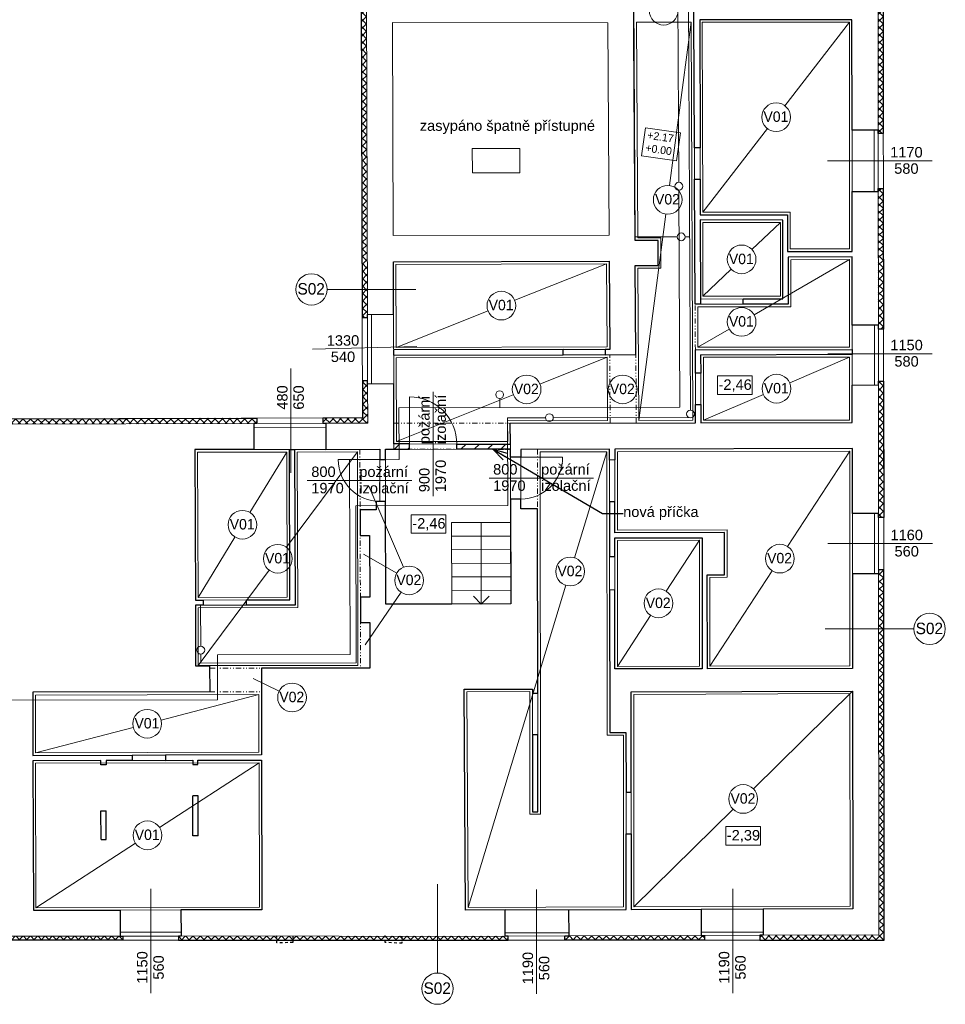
# Model space of a CAD drawing. Extents: x -2490 to 252751, y -28042 to 61627.
# Tile 2 of 13: x 43635 to 61362, y -28039 to -9181. Entities that reach past the tile are written whole.
import ezdxf

# ---------------------------------------------------------------- set-up
doc = ezdxf.new("R2010")
doc.units = 0
doc.header["$MEASUREMENT"] = 0
doc.linetypes.add('Čerchovaná se dvěma tečkami S', pattern=[250, 100, -40, 15, -40, 15, -40])
doc.linetypes.add('čárkovaná S', pattern=[100, 50, -50])
for name, color, linetype, lineweight, true_color in [('2D kreslení - obecné_Číslo_pera__241', 9, 'Continuous', 13, 0x808080), ('2D ČÁRY_Číslo_pera__241', 9, 'Continuous', 13, 0x808080), ('KRESBA_Číslo_pera__241', 9, 'Continuous', 13, 0x808080), ('vodorovné konstrukce_Číslo_pera__241', 9, 'Continuous', 13, 0x808080)]:
    doc.layers.add(name, color=color, linetype=linetype, lineweight=lineweight, true_color=true_color)
for name, color, linetype, lineweight in [('2D VÝPLNĚ_Číslo_pera__4', 91, 'Continuous', 13), ('2D ČÁRY_Číslo_pera__1', 7, 'Continuous', 15), ('blok I_pohled4_terén_Číslo_pera__1', 7, 'Continuous', 15), ('blok I_pohled4_terén_Číslo_pera__3', 150, 'Continuous', 13), ('blok I_pohled4_terén_Číslo_pera__4', 91, 'Continuous', 13), ('KRESBA_Číslo_pera__2', 1, 'Continuous', 25), ('KRESBA_Číslo_pera__3', 150, 'Continuous', 13), ('plyn_Číslo_pera__1', 7, 'Continuous', 15), ('popis_Číslo_pera__1', 7, 'Continuous', 15), ('popis_Číslo_pera__4', 91, 'Continuous', 13), ('popis_Číslo_pera__7', 7, 'Continuous', 20), ('POZNÁMKY.POPISKA_Číslo_pera__4', 91, 'Continuous', 13), ('POZNÁMKY.TEXT_Číslo_pera__1', 7, 'Continuous', 15), ('POZNÁMKY.TEXT_Číslo_pera__4', 91, 'Continuous', 13), ('voda_Číslo_pera__1', 7, 'Continuous', 15), ('výplně_Číslo_pera__1', 7, 'Continuous', 15), ('zdivo_Číslo_pera__1', 7, 'Continuous', 15), ('zdivo_Číslo_pera__2', 1, 'Continuous', 25)]:
    doc.layers.add(name, color=color, linetype=linetype, lineweight=lineweight)
doc.layers.add('blok I_pohled4_terén', color=7, linetype='Continuous')
doc.layers.add('vodorovné konstrukce', color=7, linetype='Continuous')
doc.styles.add('GENERATED_STYLE_1', font='arial.ttf')
doc.styles.add('GENERATED_STYLE_2', font='txt')
doc.styles.add('GENERATED_STYLE_3', font='txt')
doc.styles.get("Standard").update_dxf_attribs({"font": 'txt', "bigfont": 'BIGFONT.SHX'})
doc.linetypes.add('P_ plynovod NTL', pattern='A,0,[2,MIL_I_DSP 1.PP POHLEDY REZ1.Shx,S=7.936508,R=0,X=0,Y=-0.028302],-1000,0', length=1000)
doc.linetypes.add('V_ vodovodní potrubí podzemní', pattern='A,0,[1,MIL_I_DSP 1.PP POHLEDY REZ1.Shx,S=23.809524,R=0,X=0,Y=0],-3100,0', length=3100)
doc.dimstyles.new('GENERATED_STYLE__1', dxfattribs={"dimtxt": 0.18, "dimasz": 273.6, "dimexe": 0.18, "dimexo": 0.0625, "dimgap": 0.09, "dimtad": 0, "dimtih": 1, "dimtoh": 1, "dimdec": 4, "dimzin": 0, "dimdsep": 46, "dimtxsty": 'Standard', "dimcen": 0.09, "dimadec": 0, "dimazin": 0, "dimtfac": 1, "dimtdec": 4, "dimtmove": 0, "dimatfit": 3, "dimldrblk": 'ARROWHEAD_3', "dimfxl": 0, "dimtolj": 1, "dimtzin": 0, "dimarcsym": 0})
pattern_1 = [(45, (0, 0), (-127.2792, 127.2792), [])]
pattern_2 = [(45, (0, 0), (-70.71068, 70.71068), []), (135, (0, 0), (70.71068, 70.71068), [])]

# ---------------------------------------------------------------- blocks, each defined once
blk = doc.blocks.new('LINE_8680', base_point=(52471, -18812))
at = {"layer": 'blok I_pohled4_terén_Číslo_pera__3', "linetype": 'Continuous'}
for p, q in [((52471, -18812), (52475, -20372)), ((52475, -20372), (52325, -20222)), ((52475, -20372), (52625, -20221))]:
    blk.add_line(p, q, dxfattribs=at)
blk = doc.blocks.new('LINE_13052', base_point=(59062, -20849))
at = {"layer": 'vodorovné konstrukce_Číslo_pera__241', "linetype": 'Continuous'}
blk.add_line((59062, -20849), (60762, -20849), dxfattribs=at)
blk.add_circle((61062, -20849), 300, dxfattribs=at)
blk = doc.blocks.new('LINE_13053', base_point=(51637, -25739))
at = {"layer": 'vodorovné konstrukce_Číslo_pera__241', "linetype": 'Continuous'}
blk.add_line((51637, -25739), (51637, -27439), dxfattribs=at)
blk.add_circle((51637, -27739), 300, dxfattribs=at)
blk = doc.blocks.new('LINE_13058', base_point=(51223, -14346))
at = {"layer": 'vodorovné konstrukce_Číslo_pera__241', "linetype": 'Continuous'}
blk.add_line((51223, -14346), (49523, -14346), dxfattribs=at)
blk.add_circle((49223, -14346), 300, dxfattribs=at)
blk = doc.blocks.new('ARROWHEAD_3')
at = {"linetype": 'Continuous'}
blk.add_line((0, 0), (-1, 0), dxfattribs=at)
at = {"linetype": 'Continuous', "flags": 128}
blk.add_lwpolyline([(-1, 0.2679), (0, 0), (-1, -0.2679)], dxfattribs=at)

msp = doc.modelspace()

# ---------------------------------------------------------------- hatches: boundary and pattern name
at = {"layer": '2D VÝPLNĚ_Číslo_pera__4', "linetype": 'Continuous'}
h = msp.add_hatch(dxfattribs=at)
h.set_pattern_fill('TEPELNA_IZOLACE_PERIMETR', color=256, style=0, pattern_type=2)
h.set_pattern_definition(pattern_2)
h.paths.add_polyline_path([(50264, -4635), (50264, -4585), (50164, -4586), (50194, -14886), (50294, -14885), (50294, -14825)], flags=0)
h = msp.add_hatch(dxfattribs=at)
h.set_pattern_fill('TEPELNA_IZOLACE_PERIMETR', color=256, style=0, pattern_type=2)
h.set_pattern_definition(pattern_2)
h.paths.add_polyline_path([(60174, -11360), (60170, -7158), (60073, -7158), (60073, -7218), (60076, -11300), (60077, -11360)], flags=0)
h = msp.add_hatch(dxfattribs=at)
h.set_pattern_fill('TEPELNA_IZOLACE_PERIMETR', color=256, style=0, pattern_type=2)
h.set_pattern_definition(pattern_2)
h.paths.add_polyline_path([(60178, -15110), (60175, -12411), (60077, -12411), (60077, -12471), (60080, -15034), (60080, -15110)], flags=0)
h = msp.add_hatch(dxfattribs=at)
h.set_pattern_fill('TEPELNA_IZOLACE_PERIMETR', color=256, style=0, pattern_type=2)
h.set_pattern_definition(pattern_2)
h.paths.add_polyline_path([(50298, -16159), (50298, -16099), (50198, -16100), (50200, -16808), (49439, -16810), (49439, -16910), (49499, -16910), (50300, -16908)], flags=0)
h = msp.add_hatch(dxfattribs=at)
h.set_pattern_fill('TEPELNA_IZOLACE_PERIMETR', color=256, style=0, pattern_type=2)
h.set_pattern_definition(pattern_2)
h.paths.add_polyline_path([(60182, -18712), (60179, -16101), (60081, -16101), (60081, -16177), (60083, -18636), (60083, -18712)], flags=0)
h = msp.add_hatch(dxfattribs=at)
h.set_pattern_fill('TEPELNA_IZOLACE_PERIMETR', color=256, style=0, pattern_type=2)
h.set_pattern_definition(pattern_2)
h.paths.add_polyline_path([(48118, -16913), (48178, -16913), (48178, -16813), (40812, -16832), (33407, -16850), (33407, -16950), (33467, -16950)], flags=0)
h = msp.add_hatch(dxfattribs=at)
h.set_pattern_fill('IZOLAČNÍ_TVÁRNICE', color=256, style=0, pattern_type=2)
h.set_pattern_definition(pattern_1)
h.paths.add_polyline_path([(50801, -17407), (51102, -17407), (51102, -17307), (50801, -17307)], flags=0)
h = msp.add_hatch(dxfattribs=at)
h.set_pattern_fill('IZOLAČNÍ_TVÁRNICE', color=256, style=0, pattern_type=2)
h.set_pattern_definition(pattern_1)
h.paths.add_polyline_path([(52008, -17409), (53032, -17409), (53032, -17310), (52008, -17310)], flags=0)
h = msp.add_hatch(dxfattribs=at)
h.set_pattern_fill('TEPELNA_IZOLACE_PERIMETR', color=256, style=0, pattern_type=2)
h.set_pattern_definition(pattern_2)
h.paths.add_polyline_path([(60190, -26808), (60183, -19720), (60084, -19720), (60084, -19796), (60090, -26708), (57873, -26715), (57813, -26715), (57813, -26808)], flags=0)
h = msp.add_hatch(dxfattribs=at)
h.set_pattern_fill('TEPELNA_IZOLACE_PERIMETR', color=256, style=0, pattern_type=2)
h.set_pattern_definition(pattern_2)
h.paths.add_polyline_path([(41902, -26737), (41842, -26737), (41842, -26808), (45610, -26808), (45610, -26733), (45560, -26733)], flags=0)
h = msp.add_hatch(dxfattribs=at)
h.set_pattern_fill('TEPELNA_IZOLACE_PERIMETR', color=256, style=0, pattern_type=2)
h.set_pattern_definition(pattern_2)
h.paths.add_polyline_path([(46676, -26808), (46676, -26732), (52992, -26732), (52992, -26808)], flags=0)
h = msp.add_hatch(dxfattribs=at)
h.set_pattern_fill('TEPELNA_IZOLACE_PERIMETR', color=256, style=0, pattern_type=2)
h.set_pattern_definition(pattern_2)
h.paths.add_polyline_path([(54157, -26728), (54074, -26728), (54074, -26808), (56748, -26808), (56748, -26719), (56688, -26719)], flags=0)

# ---------------------------------------------------------------- linework, layer by layer
at = {"layer": '2D kreslení - obecné_Číslo_pera__241', "linetype": 'Continuous'}
for centre in [(55968, -9008), (58123, -11049), (56046, -12630), (57461, -13772), (52860, -14657), (57461, -14969), (53344, -16262), (55183, -16262), (58130, -16248), (47901, -18854), (48578, -19505), (58194, -19503), (54177, -19750), (51093, -19920), (55869, -20359), (48851, -22162), (46077, -22665), (57492, -24106), (46082, -24802)]:
    msp.add_circle(centre, 275, dxfattribs=at)
at = {"layer": '2D ČÁRY_Číslo_pera__1', "linetype": 'Continuous'}
for p, q in [((60076, -11360), (60174, -11360)), ((60077, -12411), (60175, -12411)), ((50294, -14885), (50194, -14886)), ((60080, -15110), (60178, -15110)), ((50298, -16099), (50198, -16100)), ((60081, -16101), (60179, -16101)), ((50802, -17307), (53032, -17310)), ((51102, -17307), (51101, -17407)), ((52008, -17308), (52008, -17409)), ((50801, -17407), (53031, -17410)), ((60083, -18712), (60182, -18712)), ((60084, -19720), (60183, -19720)), ((45610, -26733), (45610, -26808)), ((46676, -26732), (46676, -26808)), ((52992, -26732), (52992, -26808)), ((54074, -26728), (54074, -26808)), ((56748, -26719), (56748, -26808)), ((57813, -26715), (57813, -26808))]:
    msp.add_line(p, q, dxfattribs=at)
at = {"layer": '2D ČÁRY_Číslo_pera__241', "linetype": 'Continuous'}
for p, q in [((56082, -12358), (56492, -9231)), ((58292, -10831), (59529, -9231)), ((56718, -12867), (57955, -11266)), ((55492, -16855), (56010, -12903)), ((57660, -13583), (58203, -13067)), ((53116, -14555), (54875, -13856)), ((57699, -14832), (59529, -13775)), ((56719, -14478), (57262, -13962)), ((50845, -15457), (52605, -14758)), ((56625, -15452), (57223, -15107)), ((53599, -16160), (54886, -15646)), ((58383, -16139), (59530, -15645)), ((50851, -17257), (53088, -16364)), ((56730, -16852), (57878, -16357)), ((48045, -18619), (48753, -17462)), ((48742, -19284), (50102, -17458)), ((54258, -19487), (54882, -17456)), ((58343, -19273), (59532, -17445)), ((50984, -19668), (50319, -18117)), ((47050, -20246), (47758, -19089)), ((56019, -20128), (56653, -19152)), ((50855, -19783), (50217, -19415)), ((47053, -21551), (48413, -19725)), ((56855, -21562), (58044, -19734)), ((50938, -20148), (50253, -21155)), ((52225, -26184), (54096, -20013)), ((55085, -21566), (55719, -20590)), ((48604, -22041), (48104, -21797)), ((57688, -23913), (59586, -22039)), ((46343, -22596), (48216, -22108)), ((43938, -23223), (45811, -22734)), ((46313, -24652), (48219, -23412)), ((55399, -26174), (57297, -24300)), ((43946, -26192), (45852, -24952))]:
    msp.add_line(p, q, dxfattribs=at)
at = {"layer": 'blok I_pohled4_terén_Číslo_pera__1', "linetype": 'Continuous'}
for p, q in [((60190, -26808), (60156, 7296)), ((48118, -16913), (49499, -16910)), ((48178, -16913), (48178, -16813)), ((49439, -16910), (49439, -16810)), ((27233, -26808), (60190, -26808))]:
    msp.add_line(p, q, dxfattribs=at)
at = {"layer": 'blok I_pohled4_terén_Číslo_pera__4', "linetype": 'Continuous'}
for p, q in [((59109, -11886), (61109, -11886)), ((51243, -15443), (49243, -15491)), ((59112, -15579), (61112, -15579)), ((48831, -17859), (48831, -15859)), ((51552, -18307), (51552, -16307)), ((51143, -18007), (49143, -18007)), ((52625, -17960), (54625, -17960)), ((59115, -19216), (61115, -19216)), ((46148, -25825), (46148, -27825)), ((57292, -25825), (57292, -27825)), ((53533, -25838), (53533, -27838))]:
    msp.add_line(p, q, dxfattribs=at)
at = {"layer": 'KRESBA_Číslo_pera__2', "linetype": 'Continuous', "flags": 128}
for points in [[(50164, -4586), (50194, -14886), (50294, -14885), (50294, -14825), (50794, -14824), (50791, -13817), (54925, -13806), (54936, -15496), (54845, -15497), (54846, -15597), (55436, -15595), (55422, -13887), (55866, -13887), (55863, -13410), (55423, -13410), (55368, -4560)], [(33407, -16850), (48178, -16813), (48178, -16913), (48118, -16913), (48119, -17413), (46991, -17416), (47000, -20296), (47150, -20296), (47150, -20396), (47000, -20396), (47003, -21555), (47273, -21554), (47275, -22054), (43885, -22063), (43888, -23273), (45788, -23268), (45789, -23368), (45289, -23369), (45289, -23450), (45189, -23450), (45189, -23370), (43889, -23373), (43897, -26235), (45559, -26233), (45560, -26733), (45610, -26733), (45610, -26808), (41842, -26808)]]:
    msp.add_lwpolyline(points, dxfattribs=at)
for points in [[(56556, -11636), (56531, -6606), (56650, -6607), (56657, -8851), (59574, -8854), (59573, -7219), (60073, -7218), (60073, -7158), (60170, -7158), (60174, -11360), (60076, -11360), (60076, -11300), (59577, -11300), (59575, -9184), (56658, -9181), (56665, -11637)], [(60080, -15034), (59580, -15034), (59579, -13725), (58351, -13728), (58353, -14625), (58353, -14628), (57493, -14630), (57493, -14530), (58253, -14528), (58249, -13018), (56669, -13017), (56673, -14632), (56571, -14632), (56559, -12236), (56666, -12237), (56668, -12917), (58339, -12918), (58338, -13618), (59579, -13619), (59578, -12472), (60077, -12471), (60077, -12411), (60175, -12411), (60178, -15110), (60080, -15110)], [(50796, -15607), (54046, -15599), (54046, -15499), (50796, -15507)], [(56577, -15952), (56575, -15502), (59580, -15495), (59580, -15595), (56676, -15603), (56677, -15952)], [(49439, -16810), (49439, -16910), (49499, -16910), (49500, -17410), (50531, -17407), (50532, -17607), (50642, -17607), (50641, -17407), (51102, -17407), (51102, -17307), (50801, -17307), (50798, -16158), (50298, -16159), (50298, -16099), (50198, -16100), (50200, -16808)], [(53032, -17561), (53032, -17409), (52008, -17409), (52008, -17310), (53032, -17310), (53030, -16911), (56580, -16902), (56579, -16552), (56679, -16552), (56680, -16902), (59581, -16895), (59581, -16178), (60081, -16177), (60081, -16101), (60179, -16101), (60182, -18712), (60083, -18712), (60083, -18636), (59583, -18636), (59582, -17395), (55032, -17406), (55032, -17613), (54932, -17614), (54932, -17406), (53231, -17411), (53232, -17561)], [(48801, -17412), (48901, -17411), (48910, -20391), (47980, -20394), (47980, -20294), (48810, -20292)], [(48264, -21603), (48268, -23262), (46428, -23266), (46429, -23366), (46949, -23365), (46949, -23445), (47049, -23445), (47049, -23365), (48269, -23362), (48271, -26231), (46724, -26232), (46726, -26732), (46676, -26732), (46676, -26808), (52992, -26808), (52992, -26732), (52932, -26732), (52930, -26232), (52175, -26235), (52146, -22005), (53456, -22000), (53456, -22080), (53556, -22080), (53553, -18550), (53234, -18551), (53234, -18361), (53034, -18361), (53040, -20370), (50650, -20377), (50644, -18407), (50464, -18408), (50465, -18568), (50155, -18568), (50156, -19058), (50336, -19058), (50340, -20238), (50159, -20238), (50161, -20728), (50341, -20728), (50344, -21598)], [(59589, -26209), (57872, -26215), (57873, -26715), (57813, -26715), (57813, -26808), (60190, -26808), (60183, -19720), (60084, -19720), (60084, -19796), (59584, -19796), (59585, -21605), (56805, -21612), (56804, -19812), (57134, -19811), (57133, -19001), (55033, -19006), (55033, -18413), (54933, -18414), (54933, -19464), (55033, -19463), (55033, -19106), (56703, -19102), (56705, -21612), (55035, -21616), (55034, -20103), (54934, -20104), (54936, -22835), (55246, -22834), (55247, -23974), (55347, -23974), (55346, -22054), (59586, -22039)], [(53458, -24350), (53556, -24350), (53556, -22880), (53458, -22880)], [(54155, -26228), (55249, -26224), (55248, -24774), (55348, -24774), (55349, -26224), (56687, -26219), (56688, -26719), (56748, -26719), (56748, -26808), (54074, -26808), (54074, -26728), (54157, -26728)]]:
    msp.add_lwpolyline(points, close=True, dxfattribs=at)
at = {"layer": 'KRESBA_Číslo_pera__241', "linetype": 'Continuous', "flags": 128}
for points in [[(55492, -16855), (56530, -16852), (56492, -9231), (55445, -9230), (55472, -13360), (55912, -13361), (55916, -13937), (55473, -13937)], [(56708, -9231), (56718, -12867), (58389, -12868), (58388, -13568), (59529, -13569), (59529, -9231)], [(56719, -13067), (56719, -14478), (58203, -14478), (58203, -13067)], [(50841, -13867), (50845, -15457), (54885, -15446), (54875, -13856)], [(56625, -15452), (59529, -15452), (59529, -13775), (58401, -13778), (58404, -14678), (56621, -14682)], [(50851, -17257), (52981, -17260), (52980, -16861), (54892, -16858), (54886, -15646), (50846, -15657)], [(56730, -16852), (59530, -16852), (59530, -15645), (56730, -15645)], [(47050, -20246), (48760, -20242), (48753, -17462), (47043, -17466)], [(47053, -21551), (47273, -21550), (50113, -21548), (50102, -17458), (48952, -17461), (48960, -20441), (47050, -20446)], [(53600, -17460), (53608, -24400), (53408, -24400), (53406, -22050), (52196, -22054), (52225, -26184), (55199, -26174), (55196, -22884), (54886, -22885), (54882, -17456)], [(55082, -17456), (55083, -18956), (57183, -18951), (57184, -19861), (56854, -19862), (56855, -21562), (59535, -21555), (59532, -17445)], [(55085, -21566), (56655, -21562), (56653, -19152), (55083, -19156)], [(43938, -23223), (48218, -23212), (48216, -22108), (43936, -22118)], [(55399, -26174), (59539, -26160), (59536, -22089), (55396, -22104)], [(43939, -23423), (43946, -26192), (48226, -26181), (48219, -23412)]]:
    msp.add_lwpolyline(points, close=True, dxfattribs=at)
at = {"layer": 'KRESBA_Číslo_pera__3', "linetype": 'Continuous', "flags": 128}
for points in [[(51102, -17307), (51102, -16407, -0.416773), (52008, -17308)], [(50534, -18407, -0.413771), (49736, -17607), (50536, -17607)], [(53234, -18361, 0.413771), (54033, -17561), (53233, -17561)]]:
    msp.add_lwpolyline(points, format="xyb", dxfattribs=at)
at = {"layer": 'plyn_Číslo_pera__1', "linetype": 'P_ plynovod NTL'}
for p, q in [((56259, -12296), (56198, -149)), ((56280, -16603), (56260, -12446)), ((52829, -16612), (52829, -16437)), ((50899, -16616), (56280, -16603)), ((50902, -17606), (50899, -16616)), ((49952, -17609), (50902, -17606)), ((49962, -21339), (49952, -17609)), ((47423, -21345), (49962, -21339)), ((47425, -22205), (47423, -21345)), ((43339, -22214), (47425, -22205))]:
    msp.add_line(p, q, dxfattribs=at)
at = {"layer": 'plyn_Číslo_pera__1', "linetype": 'Continuous'}
for centre in [(56259, -12371), (52828, -16362)]:
    msp.add_circle(centre, 75, dxfattribs=at)
at = {"layer": 'popis_Číslo_pera__1', "linetype": 'Continuous', "flags": 128}
msp.add_lwpolyline([(55621, -11252), (56289, -11347), (56212, -11882), (55544, -11786)], close=True, dxfattribs=at)
at = {"layer": 'POZNÁMKY.TEXT_Číslo_pera__1', "linetype": 'Continuous', "flags": 128}
for points in [[(56999, -16003), (57662, -16003), (57662, -16357), (56999, -16357)], [(51134, -18661), (51798, -18661), (51798, -19015), (51134, -19015)], [(57158, -24633), (57822, -24633), (57822, -24988), (57158, -24988)]]:
    msp.add_lwpolyline(points, close=True, dxfattribs=at)
at = {"layer": 'voda_Číslo_pera__1', "linetype": 'V_ vodovodní potrubí podzemní'}
for p, q in [((56481, -16657), (56398, -117)), ((55422, -13340), (56229, -13341)), ((56379, -13341), (56464, -13341)), ((52980, -16806), (53705, -16804)), ((52985, -18485), (52980, -16806)), ((53855, -16804), (56443, -16797)), ((50074, -18493), (52985, -18485)), ((50082, -21499), (50074, -18493)), ((47102, -21180), (47100, -20396)), ((47103, -21506), (47103, -21330)), ((47103, -21506), (50082, -21499))]:
    msp.add_line(p, q, dxfattribs=at)
at = {"layer": 'voda_Číslo_pera__1', "linetype": 'Continuous'}
for centre in [(56304, -13341), (53780, -16803), (56481, -16732), (47103, -21255)]:
    msp.add_circle(centre, 75, dxfattribs=at)
at = {"layer": 'výplně_Číslo_pera__1', "linetype": 'Continuous'}
for p, q in [((59577, -11300), (59578, -12472)), ((60000, -11300), (60001, -12471)), ((60076, -11300), (60077, -12471)), ((56556, -11636), (56559, -12236)), ((56665, -11637), (56666, -12237)), ((57493, -14530), (56673, -14532)), ((57493, -14630), (56673, -14632)), ((50294, -14825), (50298, -16159)), ((50370, -14825), (50374, -16159)), ((50794, -14824), (50798, -16158)), ((59580, -15034), (59581, -16178)), ((60004, -15034), (60005, -16177)), ((60080, -15034), (60081, -16177)), ((54045, -15499), (54845, -15497)), ((54846, -15597), (54046, -15599)), ((56577, -15952), (56579, -16552)), ((56677, -15952), (56679, -16552)), ((48118, -16989), (49499, -16986)), ((49500, -17410), (48119, -17413)), ((50532, -17607), (50534, -18407)), ((50642, -17607), (50644, -18407)), ((53032, -17561), (53034, -18361)), ((53232, -17561), (53234, -18361)), ((54932, -17614), (54933, -18414)), ((55032, -17613), (55033, -18413)), ((59583, -18636), (59584, -19796)), ((60007, -18636), (60008, -19796)), ((60083, -18636), (60084, -19796)), ((54933, -19464), (54934, -20104)), ((55033, -19463), (55034, -20103)), ((47150, -20296), (47980, -20294)), ((47980, -20394), (47150, -20396)), ((53456, -22080), (53456, -22880)), ((53556, -22080), (53556, -22880)), ((46428, -23266), (45788, -23268)), ((45789, -23368), (46429, -23366)), ((55247, -23974), (55248, -24774)), ((55347, -23974), (55348, -24774)), ((45559, -26233), (46724, -26232)), ((54155, -26228), (52930, -26232)), ((56687, -26219), (57872, -26215)), ((46726, -26732), (45560, -26733)), ((45570, -26657), (46726, -26656)), ((52932, -26672), (54157, -26668)), ((52932, -26732), (54157, -26728)), ((57873, -26655), (56688, -26659)), ((57873, -26715), (56688, -26719))]:
    msp.add_line(p, q, dxfattribs=at)
at = {"layer": 'zdivo_Číslo_pera__1', "linetype": 'Continuous'}
for p, q in [((50200, -16808), (50130, 7304)), ((50294, -14825), (50264, -4635)), ((55423, -13410), (55368, -4560)), ((56556, -11636), (56531, -6606)), ((60073, -7218), (60076, -11300)), ((50778, -9236), (54897, -9240)), ((50790, -13317), (50778, -9236)), ((54922, -13306), (54897, -9240)), ((56658, -9181), (59575, -9184)), ((56665, -11637), (56658, -9181)), ((59575, -9184), (59577, -11300)), ((59577, -11300), (60076, -11300)), ((52303, -11646), (53213, -11647)), ((52306, -12116), (52303, -11646)), ((53216, -12117), (53213, -11647)), ((56556, -11636), (56665, -11637)), ((52306, -12116), (53216, -12117)), ((56559, -12236), (56666, -12237)), ((56571, -14632), (56559, -12236)), ((56668, -12917), (56666, -12237)), ((59578, -12472), (60077, -12471)), ((59578, -12472), (59579, -13619)), ((60077, -12471), (60080, -15034)), ((56668, -12917), (58339, -12918)), ((58339, -12918), (58338, -13618)), ((56673, -14632), (56669, -13017)), ((56669, -13017), (58249, -13018)), ((58253, -14527), (58249, -13018)), ((50790, -13317), (54922, -13306)), ((55423, -13410), (55863, -13410)), ((55866, -13887), (55863, -13410)), ((58338, -13618), (59579, -13619)), ((58351, -13728), (59579, -13725)), ((58353, -14628), (58351, -13728)), ((59579, -13725), (59579, -14625)), ((50791, -13817), (54925, -13806)), ((50794, -14824), (50791, -13817)), ((54936, -15496), (54925, -13806)), ((55422, -13887), (55866, -13887)), ((55422, -13887), (55436, -15595)), ((56571, -14632), (56673, -14632)), ((57493, -14530), (58253, -14528)), ((57493, -14630), (57493, -14530)), ((57493, -14630), (58353, -14628)), ((59579, -14625), (59580, -15034)), ((50794, -14824), (50294, -14825)), ((59580, -15034), (60080, -15034)), ((50796, -15507), (54045, -15499)), ((50796, -15507), (50796, -15607)), ((50796, -15607), (54046, -15599)), ((54045, -15499), (54046, -15599)), ((54845, -15497), (54936, -15496)), ((54845, -15497), (54846, -15597)), ((54846, -15597), (55436, -15595)), ((56575, -15502), (59580, -15495)), ((56577, -15952), (56575, -15502)), ((56676, -15602), (59580, -15595)), ((56677, -15952), (56676, -15602)), ((59580, -15495), (59580, -15595)), ((56577, -15952), (56677, -15952)), ((50798, -16158), (50298, -16159)), ((50300, -16908), (50298, -16159)), ((50801, -17407), (50798, -16158)), ((59581, -16178), (60081, -16177)), ((59581, -16178), (59581, -16895)), ((60081, -16177), (60083, -18636)), ((56579, -16552), (56679, -16552)), ((56580, -16902), (56579, -16552)), ((56680, -16902), (56679, -16552)), ((27218, -16866), (50200, -16808)), ((27319, -16966), (48118, -16913)), ((48119, -17413), (48118, -16913)), ((49499, -16910), (50300, -16908)), ((49500, -17410), (49499, -16910)), ((53030, -16911), (56580, -16902)), ((53032, -17561), (53030, -16911)), ((56680, -16902), (59581, -16895)), ((46991, -17416), (48119, -17413)), ((47000, -20296), (46991, -17416)), ((48801, -17412), (48901, -17411)), ((48810, -20292), (48801, -17412)), ((48910, -20391), (48901, -17411)), ((49500, -17410), (50531, -17407)), ((50532, -17607), (50531, -17407)), ((50642, -17607), (50641, -17407)), ((50641, -17407), (50801, -17407)), ((53231, -17411), (54932, -17406)), ((53232, -17561), (53231, -17411)), ((54932, -17406), (54932, -17614)), ((55032, -17406), (56681, -17402)), ((55032, -17406), (55032, -17613)), ((56681, -17402), (59582, -17395)), ((59582, -17395), (59583, -18636)), ((50532, -17607), (50642, -17607)), ((53032, -17561), (53232, -17561)), ((55032, -17613), (54932, -17614)), ((50464, -18408), (50534, -18407)), ((50465, -18568), (50464, -18408)), ((50644, -18407), (50650, -20377)), ((53034, -18361), (53234, -18361)), ((53036, -18810), (53034, -18361)), ((53234, -18361), (53234, -18551)), ((55033, -18413), (54933, -18414)), ((54933, -18414), (54933, -19464)), ((55033, -18413), (55033, -19006)), ((50155, -18568), (50465, -18568)), ((50156, -19058), (50155, -18568)), ((53234, -18551), (53553, -18550)), ((53553, -18550), (53556, -22080)), ((59583, -18636), (60083, -18636)), ((51906, -18813), (53036, -18810)), ((51910, -20373), (51906, -18813)), ((53040, -20370), (53036, -18810)), ((55033, -19006), (57133, -19001)), ((57133, -19001), (57134, -19811)), ((50156, -19058), (50336, -19058)), ((50340, -20238), (50336, -19058)), ((51906, -19073), (53036, -19070)), ((55033, -19106), (56703, -19102)), ((55033, -19106), (55033, -19463)), ((56703, -19102), (56705, -21612)), ((51907, -19333), (53037, -19330)), ((51908, -19593), (53038, -19590)), ((55033, -19463), (54933, -19464)), ((59584, -19796), (60084, -19796)), ((59584, -19796), (59585, -21605)), ((60084, -19796), (60090, -26708)), ((51909, -19853), (53039, -19850)), ((56804, -19812), (57134, -19811)), ((56804, -19812), (56805, -21612)), ((51909, -20113), (53039, -20110)), ((55034, -20103), (54934, -20104)), ((54934, -20104), (54936, -22835)), ((55034, -20103), (55035, -21616)), ((47000, -20296), (47150, -20296)), ((47150, -20396), (47150, -20296)), ((47980, -20294), (48810, -20292)), ((47980, -20394), (47980, -20294)), ((50159, -20238), (50340, -20238)), ((50161, -20728), (50159, -20238)), ((47000, -20396), (47150, -20396)), ((47003, -21555), (47000, -20396)), ((47980, -20394), (48910, -20391)), ((50650, -20377), (51910, -20373)), ((53040, -20370), (51910, -20373)), ((50161, -20728), (50341, -20728)), ((50344, -21598), (50341, -20728)), ((47003, -21555), (47273, -21554)), ((47275, -22054), (47273, -21554)), ((48264, -21603), (50344, -21598)), ((48268, -23262), (48264, -21603)), ((55035, -21616), (56705, -21612)), ((56805, -21612), (59585, -21605)), ((43885, -22063), (47275, -22054)), ((43888, -23273), (43885, -22063)), ((53456, -22000), (52146, -22005)), ((52146, -22005), (52175, -26235)), ((53456, -22000), (53456, -22080)), ((59586, -22039), (55346, -22054)), ((55346, -22054), (55347, -23974)), ((59586, -22039), (59589, -26209)), ((53456, -22080), (53556, -22080)), ((53456, -22880), (53556, -22880)), ((53456, -22880), (53458, -24350)), ((53556, -22880), (53558, -24350)), ((54936, -22835), (55246, -22834)), ((55246, -22834), (55247, -23974)), ((43888, -23273), (45788, -23268)), ((43889, -23373), (45189, -23370)), ((43897, -26235), (43889, -23373)), ((45189, -23450), (45189, -23370)), ((45289, -23369), (45789, -23368)), ((45289, -23450), (45289, -23369)), ((45789, -23368), (45788, -23268)), ((46428, -23266), (48268, -23262)), ((46429, -23366), (46428, -23266)), ((46429, -23366), (46949, -23365)), ((46949, -23445), (46949, -23365)), ((47049, -23365), (48269, -23362)), ((47049, -23445), (47049, -23365)), ((48269, -23362), (48271, -26231)), ((45289, -23450), (45189, -23450)), ((47049, -23445), (46949, -23445)), ((55347, -23974), (55247, -23974)), ((53458, -24350), (53558, -24350)), ((55248, -24774), (55249, -26224)), ((55348, -24774), (55248, -24774)), ((55348, -24774), (55349, -26224)), ((59589, -26209), (57872, -26215)), ((45559, -26233), (43897, -26235)), ((45559, -26233), (45560, -26733)), ((48271, -26231), (46724, -26232)), ((46724, -26232), (46726, -26732)), ((52930, -26232), (52175, -26235)), ((52930, -26232), (52932, -26732)), ((55249, -26224), (54155, -26228)), ((54155, -26228), (54157, -26728)), ((56687, -26219), (55349, -26224)), ((56687, -26219), (56688, -26719)), ((57872, -26215), (57873, -26715)), ((45560, -26733), (41902, -26737)), ((48560, -26730), (46726, -26732)), ((50955, -26739), (48560, -26730)), ((52932, -26732), (50955, -26739)), ((56688, -26719), (54157, -26728)), ((60090, -26708), (57873, -26715))]:
    msp.add_line(p, q, dxfattribs=at)
at = {"layer": 'zdivo_Číslo_pera__1', "linetype": 'Čerchovaná se dvěma tečkami S'}
for p, q in [((56575, -15502), (56571, -14632)), ((54943, -16908), (54936, -15596)), ((55443, -16905), (55436, -15595)), ((50800, -16909), (53030, -16911)), ((50151, -17408), (50164, -21598)), ((50801, -17407), (53031, -17410)), ((53550, -17410), (53553, -18550)), ((47276, -21600), (48266, -21603)), ((47275, -22054), (48265, -22057))]:
    msp.add_line(p, q, dxfattribs=at)
at = {"layer": 'zdivo_Číslo_pera__2', "linetype": 'Continuous'}
for p, q in [((46953, -24815), (46951, -24045)), ((47051, -24045), (46951, -24045)), ((47053, -24815), (47051, -24045)), ((45193, -24880), (45192, -24330)), ((45192, -24330), (45292, -24330)), ((45293, -24880), (45292, -24330)), ((45193, -24880), (45293, -24880)), ((47053, -24815), (46953, -24815))]:
    msp.add_line(p, q, dxfattribs=at)
at = {"layer": 'zdivo_Číslo_pera__2', "linetype": 'čárkovaná S'}
for p, q in [((48561, -26862), (48560, -26730)), ((48867, -26725), (48868, -26856)), ((50635, -26852), (50634, -26720)), ((50955, -26739), (50956, -26870)), ((48868, -26856), (48561, -26862)), ((50956, -26870), (50635, -26852))]:
    msp.add_line(p, q, dxfattribs=at)

# ---------------------------------------------------------------- block references
at = {"layer": 'blok I_pohled4_terén', "linetype": 'Continuous'}
msp.add_blockref('LINE_8680', (52471, -18812), dxfattribs=at)
at = {"layer": 'vodorovné konstrukce', "linetype": 'Continuous'}
for name, p in [('LINE_13058', (51223, -14346)), ('LINE_13052', (59062, -20849)), ('LINE_13053', (51637, -25739))]:
    msp.add_blockref(name, p, dxfattribs=at)

# ---------------------------------------------------------------- texts
at = {"layer": 'popis_Číslo_pera__4', "linetype": 'Continuous', "insert": (51298, -11370), "char_height": 200, "attachment_point": 7, "style": 'GENERATED_STYLE_1'}
msp.add_mtext('{zasypáno špatně přístupné}', dxfattribs=at)
at = {"layer": 'popis_Číslo_pera__7', "linetype": 'Continuous', "char_height": 150, "attachment_point": 7, "rotation": 351.8301, "style": 'GENERATED_STYLE_2'}
for s, insert in [('{+2.17}', (55647, -11462)), ('{+0.00}', (55611, -11708))]:
    msp.add_mtext(s, dxfattribs=dict(at, insert=insert))
at = {"layer": 'POZNÁMKY.POPISKA_Číslo_pera__4', "linetype": 'Continuous', "insert": (55193, -18636), "char_height": 200, "width": 1415.32, "attachment_point": 4, "style": 'GENERATED_STYLE_1'}
msp.add_mtext('{nová příčka}', dxfattribs=at)
at = {"layer": 'POZNÁMKY.TEXT_Číslo_pera__4', "linetype": 'Continuous'}
for s, insert, char_height, attachment_point, style in [('{V01}', (57880, -11141), 200, 7, 'GENERATED_STYLE_3'), ('{V02}', (55803, -12723), 200, 7, 'GENERATED_STYLE_3'), ('{V01}', (57218, -13865), 200, 7, 'GENERATED_STYLE_3'), ('{S02}', (48956, -14337), 220, 4, 'GENERATED_STYLE_3'), ('{V01}', (52617, -14749), 200, 7, 'GENERATED_STYLE_3'), ('{V01}', (57218, -15062), 200, 7, 'GENERATED_STYLE_3'), ('{V02}', (53100, -16355), 200, 7, 'GENERATED_STYLE_3'), ('{V02}', (54939, -16355), 200, 7, 'GENERATED_STYLE_3'), ('{-2,46}', (57019, -16189), 200, 4, 'GENERATED_STYLE_1'), ('{V01}', (57887, -16341), 200, 7, 'GENERATED_STYLE_3'), ('{V01}', (47658, -18947), 200, 7, 'GENERATED_STYLE_3'), ('{-2,46}', (51154, -18846), 200, 4, 'GENERATED_STYLE_1'), ('{V01}', (48334, -19597), 200, 7, 'GENERATED_STYLE_3'), ('{V02}', (57950, -19596), 200, 7, 'GENERATED_STYLE_3'), ('{V02}', (53934, -19842), 200, 7, 'GENERATED_STYLE_3'), ('{V02}', (50850, -20013), 200, 7, 'GENERATED_STYLE_3'), ('{V02}', (55626, -20452), 200, 7, 'GENERATED_STYLE_3'), ('{S02}', (60795, -20841), 220, 4, 'GENERATED_STYLE_3'), ('{V02}', (48608, -22255), 200, 7, 'GENERATED_STYLE_3'), ('{V01}', (45834, -22758), 200, 7, 'GENERATED_STYLE_3'), ('{V02}', (57249, -24199), 200, 7, 'GENERATED_STYLE_3'), ('{V01}', (45839, -24894), 200, 7, 'GENERATED_STYLE_3'), ('{-2,39}', (57178, -24819), 200, 4, 'GENERATED_STYLE_1'), ('{S02}', (51370, -27730), 220, 4, 'GENERATED_STYLE_3')]:
    msp.add_mtext(s, dxfattribs=dict(at, insert=insert, char_height=char_height, attachment_point=attachment_point, style=style))
at = {"layer": 'POZNÁMKY.TEXT_Číslo_pera__4', "linetype": 'Continuous', "char_height": 200, "style": 'GENERATED_STYLE_1'}
for s, insert, attachment_point, line_spacing_factor in [('{1170\\P580}', (60617, -12135), 8, 0.938049), ('{1330\\P540}', (49827, -15740), 8, 0.938049), ('{1150\\P580}', (60620, -15828), 8, 0.938049), ('{\\pt919.239;800^Ipožární\\P\\pt919.239;1970^Iizolační}', (49220, -17997), 4, 0.93693), ('{\\pt919.239;800^Ipožární\\P\\pt919.239;1970^Iizolační}', (52702, -17950), 4, 0.93693), ('{1160\\P560}', (60623, -19465), 8, 0.938049)]:
    msp.add_mtext(s, dxfattribs=dict(at, insert=insert, attachment_point=attachment_point, line_spacing_factor=line_spacing_factor))
at = {"layer": 'POZNÁMKY.TEXT_Číslo_pera__4', "linetype": 'Continuous', "char_height": 200, "rotation": 90, "style": 'GENERATED_STYLE_1'}
for s, insert, attachment_point, line_spacing_factor in [('{480\\P650}', (49080, -16417), 8, 0.938049), ('{\\pt919.112;900^Ipožární\\P\\pt919.112;1970^Iizolační}', (51542, -18231), 4, 0.93693), ('{1150\\P560}', (46397, -27333), 8, 0.938049), ('{1190\\P560}', (53782, -27346), 8, 0.938049), ('{1190\\P560}', (57541, -27333), 8, 0.938049)]:
    msp.add_mtext(s, dxfattribs=dict(at, insert=insert, attachment_point=attachment_point, line_spacing_factor=line_spacing_factor))

# ---------------------------------------------------------------- leaders
at = {"layer": 'POZNÁMKY.POPISKA_Číslo_pera__4', "linetype": 'Continuous', "annotation_type": 0, "has_hookline": 1, "hookline_direction": 0, "text_width": 1414}
msp.add_leader([(52698, -17409), (54795, -18636), (55192, -18636)], dimstyle='GENERATED_STYLE__1', dxfattribs=at)

doc.saveas('drawing.dxf')
